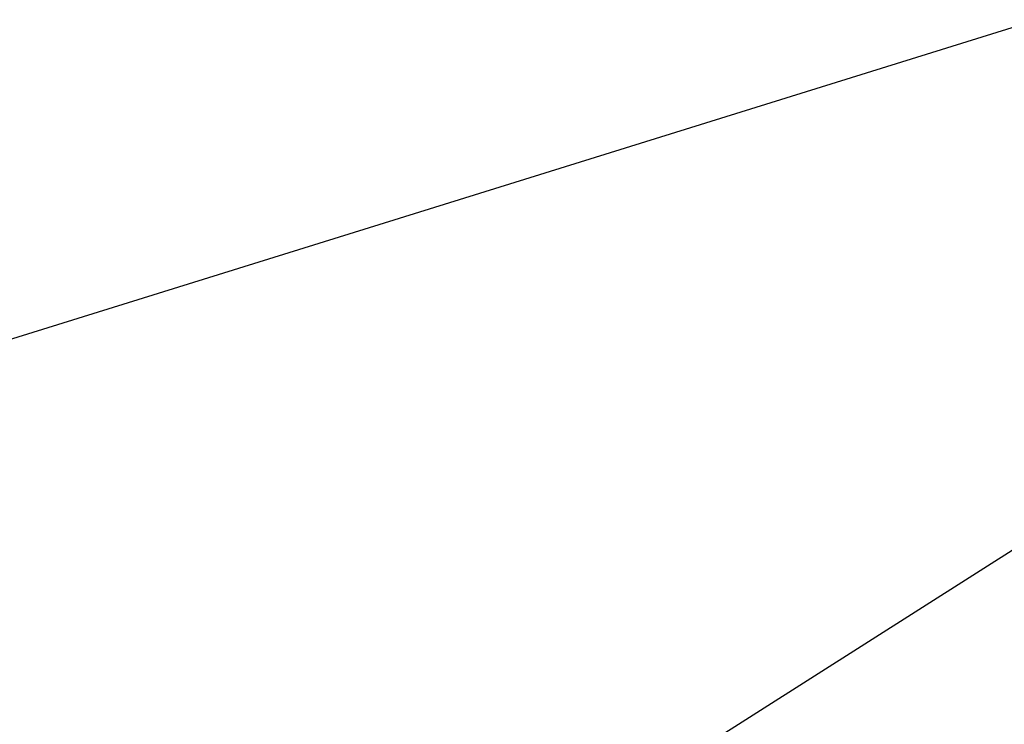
# Model space of a CAD drawing. Extents: x -219 to 381, y -9 to 31.
# Tile 146 of 256: x -0.61014 to -0.60672, y 18.24307 to 18.24552. Entities that reach past the tile are written whole.
import ezdxf

# ---------------------------------------------------------------- set-up
doc = ezdxf.new("R2010")
doc.units = 0
doc.header["$LTSCALE"] = 25.4
doc.layers.get('0').update_dxf_attribs({"color": 13, "linetype": 'CONTINUOUS'})

# ---------------------------------------------------------------- blocks, each defined once
blk = doc.blocks.new('IMPULSE-LED-S-8115_STL_1')
at = {"color": 250}
for p, q in [((-0.6795144, 18.1973896, 214.4333954), (-0.3597477, 18.4006233, 214.6521454)), ((-0.6795144, 18.1973896, 214.4333954), (-0.3597477, 18.4006233, 214.6521454)), ((-0.3162524, 18.335804, 213.9575195), (-0.6928616, 18.2186928, 213.7319946)), ((-0.3162524, 18.335804, 213.9575195), (-0.6928616, 18.2186928, 213.7319946))]:
    blk.add_line(p, q, dxfattribs=at)
mesh = blk.add_polyface(dxfattribs=at)
corners = [(-0.3031521, 18.3175697, 218.1590271), (-0.3391664, 18.3690834, 218.1547546), (-0.6092705, 18.0943069, 217.9402771)]
mesh.append_faces([[corners[k] for k in face] for face in [(0, 1, 2)]], dxfattribs={"color": 250})
mesh = blk.add_polyface(dxfattribs=at)
corners = [(-0.4567477, 18.2066746, 219.1433563), (-0.6098645, 18.0951214, 219.2527313), (-0.5510153, 18.3503017, 219.132782)]
mesh.append_faces([[corners[k] for k in face] for face in [(0, 1, 2)]], dxfattribs={"color": 250})
mesh = blk.add_polyface(dxfattribs=at)
corners = [(-0.2380351, 18.2343197, 218.1660614), (-0.3031521, 18.3175697, 218.1590271), (-0.6092705, 18.0943069, 217.9402771)]
mesh.append_faces([[corners[k] for k in face] for face in [(0, 1, 2)]], dxfattribs={"color": 250})
mesh = blk.add_polyface(dxfattribs=at)
corners = [(-0.7142757, 18.2542038, 219.242157), (-0.6098645, 18.0951214, 219.2527313), (-0.6485444, 18.1501865, 219.3365326)]
mesh.append_faces([[corners[k] for k in face] for face in [(0, 1, 2)]], dxfattribs={"color": 250})
mesh = blk.add_polyface(dxfattribs=at)
corners = [(-0.7100058, 18.2469864, 217.8426208), (-0.6201934, 18.109436, 217.8517609), (-0.6092705, 18.0943069, 217.9402771)]
mesh.append_faces([[corners[k] for k in face] for face in [(0, 1, 2)]], dxfattribs={"color": 250})

msp = doc.modelspace()

# ---------------------------------------------------------------- block references
at = {"color": 0}
msp.add_blockref('IMPULSE-LED-S-8115_STL_1', (0, 0), dxfattribs=at)

doc.saveas('drawing.dxf')
